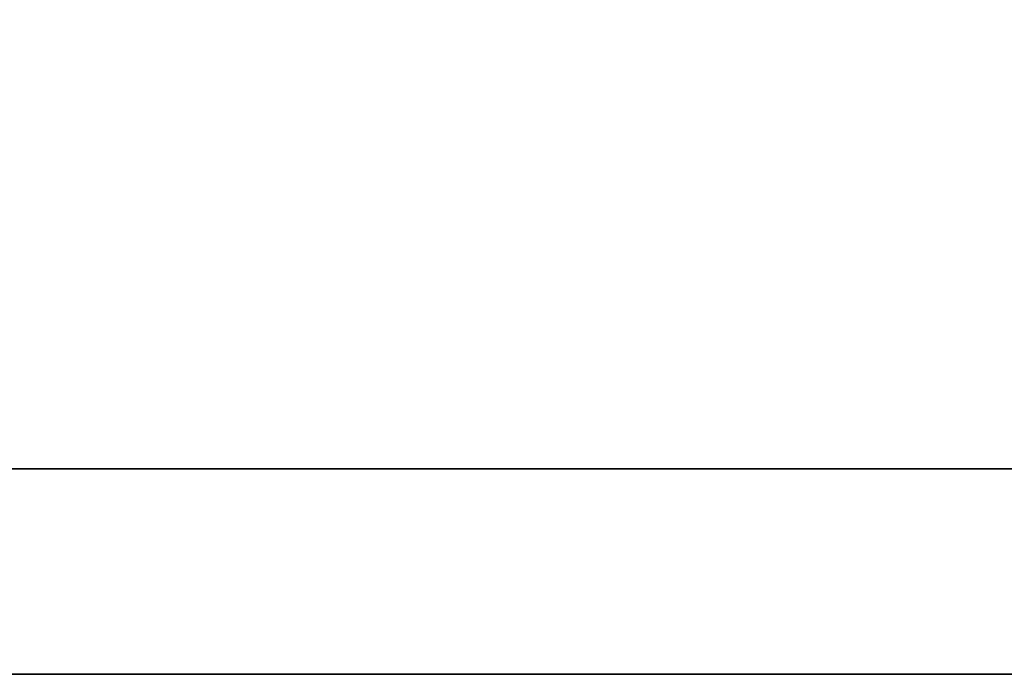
# Model space of a CAD drawing. Extents: x 903 to 1257, y 54 to 253.
# Tile 12 of 52: x 1143.35 to 1144.109, y 179.941 to 180.446. Entities that reach past the tile are written whole.
import ezdxf

# ---------------------------------------------------------------- set-up
doc = ezdxf.new("R2010")
doc.units = 0
doc.header["$MEASUREMENT"] = 0
doc.layers.add('DIM', color=4, linetype='CONTINUOUS')
doc.layers.add('layer 1', color=7, linetype='CONTINUOUS')

# ---------------------------------------------------------------- blocks, each defined once
blk = doc.blocks.new('TBI MOTION logo(完整正式版)')
at = {"layer": 'layer 1', "color": 22, "lineweight": 35}
blk.add_open_spline([(75.90875, -9.47875), (75.90875, -9.47875), (75.90875, -12.28625), (75.90875, -12.28625), (75.90875, -12.28625), (75.90875, -12.28625), (75.90875, -12.47875), (75.90875, -12.47875), (75.90875, -12.47875), (75.90875, -12.47875), (75.71625, -12.47875), (75.71625, -12.47875), (75.71625, -12.47875), (75.71625, -12.47875), (-88.32875, -12.47875), (-88.32875, -12.47875), (-88.32875, -12.47875), (-88.32875, -12.47875), (-88.32875, -13.29375), (-88.32875, -13.29375), (-88.32875, -13.29375), (-88.32875, -13.29375), (82.89125, -13.29375), (82.89125, -13.29375), (82.89125, -13.29375), (82.89125, -13.29375), (75.90875, -9.47875), (75.90875, -9.47875)], degree=3, knots=[0, 0, 0, 0, 0.1428571, 0.1428571, 0.1428571, 0.1428572, 0.2857143, 0.2857143, 0.2857143, 0.2857143, 0.4285714, 0.4285714, 0.4285714, 0.4285714, 0.5714286, 0.5714286, 0.5714286, 0.5714286, 0.7142857, 0.7142857, 0.7142857, 0.7142857, 0.8571429, 0.8571429, 0.8571429, 0.8571429, 1, 1, 1, 1], dxfattribs=at)

msp = doc.modelspace()

# ---------------------------------------------------------------- block references
at = {"layer": 'DIM', "xscale": 0.1943999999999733, "yscale": 0.1943999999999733, "zscale": 0.1943999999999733}
msp.add_blockref('TBI MOTION logo(完整正式版)', (1139.55133, 182.52556), dxfattribs=at)

doc.saveas('drawing.dxf')
